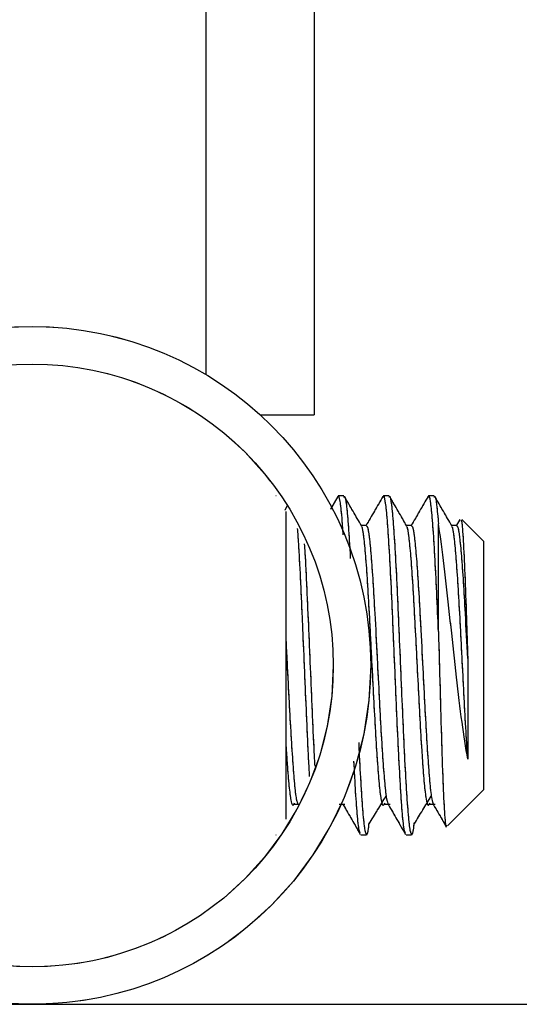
# Model space of a CAD drawing. Header units: inches. Extents: x 0.1 to 16.9, y 0.1 to 10.9.
# Tile 82 of 235: x 6.6923 to 6.7661, y 2.1384 to 2.2836. Entities that reach past the tile are written whole.
import ezdxf

# ---------------------------------------------------------------- set-up
doc = ezdxf.new("R2010")
doc.units = ezdxf.units.IN
doc.header["$MEASUREMENT"] = 0
doc.linetypes.add('PHANTOM', pattern=[0.5, 0.25, -0.05, 0.05, -0.05, 0.05, -0.05])

msp = doc.modelspace()

# ---------------------------------------------------------------- linework, layer by layer
at = {"color": 7, "linetype": 'Continuous', "lineweight": 25}
for p, q in [((6.73583, 2.81807), (6.73583, 2.22534)), ((6.71983, 2.81213), (6.71983, 2.23128)), ((6.72783, 2.22534), (6.73583, 2.22534)), ((6.73019, 2.21337), (6.73017, 2.21337)), ((6.73931, 2.21331), (6.73821, 2.21142)), ((6.74022, 2.21337), (6.73938, 2.21337)), ((6.74688, 2.21337), (6.74605, 2.21337)), ((6.75355, 2.21337), (6.75271, 2.21337)), ((6.73184, 2.21192), (6.73148, 2.2113)), ((6.73167, 2.16568), (6.73167, 2.21107)), ((6.75733, 2.2099), (6.75679, 2.20897)), ((6.76083, 2.20671), (6.75763, 2.20991)), ((6.75417, 2.1934), (6.75417, 2.20927)), ((6.75688, 2.20904), (6.75609, 2.20904)), ((6.76083, 2.20671), (6.76083, 2.2037)), ((6.76083, 2.2037), (6.76083, 2.17004)), ((6.75548, 2.16469), (6.76083, 2.17004)), ((6.75286, 2.1679), (6.75369, 2.1679)), ((6.73017, 2.16337), (6.73021, 2.16337)), ((6.74271, 2.16337), (6.74355, 2.16337)), ((6.74938, 2.16337), (6.75021, 2.16337))]:
    msp.add_line(p, q, dxfattribs=at)
at = {"color": 7, "linetype": 'PHANTOM', "lineweight": 18}
for p, q in [((6.73583, 2.81807), (6.73583, 2.22534)), ((6.73583, 2.81807), (6.73583, 2.22534)), ((6.73583, 2.81807), (6.73583, 2.22534)), ((6.71983, 2.81213), (6.71983, 2.23128)), ((6.71983, 2.81213), (6.71983, 2.23128)), ((6.71983, 2.81213), (6.71983, 2.23128)), ((6.72783, 2.22534), (6.73583, 2.22534)), ((6.72783, 2.22534), (6.73583, 2.22534)), ((6.72783, 2.22534), (6.73583, 2.22534)), ((6.73019, 2.21337), (6.73017, 2.21337)), ((6.73019, 2.21337), (6.73017, 2.21337)), ((6.73019, 2.21337), (6.73017, 2.21337)), ((6.73931, 2.21331), (6.73821, 2.21142)), ((6.73931, 2.21331), (6.73821, 2.21142)), ((6.73931, 2.21331), (6.73821, 2.21142)), ((6.74022, 2.21337), (6.73938, 2.21337)), ((6.74022, 2.21337), (6.73938, 2.21337)), ((6.74022, 2.21337), (6.73938, 2.21337)), ((6.74688, 2.21337), (6.74605, 2.21337)), ((6.74688, 2.21337), (6.74605, 2.21337)), ((6.74688, 2.21337), (6.74605, 2.21337)), ((6.75355, 2.21337), (6.75271, 2.21337)), ((6.75355, 2.21337), (6.75271, 2.21337)), ((6.75355, 2.21337), (6.75271, 2.21337)), ((6.73184, 2.21192), (6.73148, 2.2113)), ((6.73184, 2.21192), (6.73148, 2.2113)), ((6.73184, 2.21192), (6.73148, 2.2113)), ((6.73167, 2.16568), (6.73167, 2.21107)), ((6.73167, 2.16568), (6.73167, 2.21107)), ((6.73167, 2.16568), (6.73167, 2.21107)), ((6.75733, 2.2099), (6.75679, 2.20897)), ((6.75733, 2.2099), (6.75679, 2.20897)), ((6.75733, 2.2099), (6.75679, 2.20897)), ((6.76083, 2.20671), (6.75763, 2.20991)), ((6.76083, 2.20671), (6.75763, 2.20991)), ((6.76083, 2.20671), (6.75763, 2.20991)), ((6.75417, 2.1934), (6.75417, 2.20927)), ((6.75417, 2.1934), (6.75417, 2.20927)), ((6.75417, 2.1934), (6.75417, 2.20927)), ((6.75688, 2.20904), (6.75609, 2.20904)), ((6.75688, 2.20904), (6.75609, 2.20904)), ((6.75688, 2.20904), (6.75609, 2.20904)), ((6.76083, 2.20671), (6.76083, 2.2037)), ((6.76083, 2.20671), (6.76083, 2.2037)), ((6.76083, 2.20671), (6.76083, 2.2037)), ((6.76083, 2.2037), (6.76083, 2.17004)), ((6.76083, 2.2037), (6.76083, 2.17004)), ((6.76083, 2.2037), (6.76083, 2.17004)), ((6.75548, 2.16469), (6.76083, 2.17004)), ((6.75548, 2.16469), (6.76083, 2.17004)), ((6.75548, 2.16469), (6.76083, 2.17004)), ((6.75286, 2.1679), (6.75369, 2.1679)), ((6.75286, 2.1679), (6.75369, 2.1679)), ((6.75286, 2.1679), (6.75369, 2.1679)), ((6.73017, 2.16337), (6.73021, 2.16337)), ((6.73017, 2.16337), (6.73021, 2.16337)), ((6.73017, 2.16337), (6.73021, 2.16337)), ((6.74271, 2.16337), (6.74355, 2.16337)), ((6.74271, 2.16337), (6.74355, 2.16337)), ((6.74271, 2.16337), (6.74355, 2.16337)), ((6.74938, 2.16337), (6.75021, 2.16337)), ((6.74938, 2.16337), (6.75021, 2.16337)), ((6.74938, 2.16337), (6.75021, 2.16337))]:
    msp.add_line(p, q, dxfattribs=at)
at = {"color": 7, "linetype": 'Continuous'}
msp.add_line((5.697, 2.13837), (12.097, 2.13837), dxfattribs=at)
at = {"color": 7, "linetype": 'Continuous', "lineweight": 25}
for radius in [0.05, 0.04447]:
    msp.add_circle((6.69417, 2.18837), radius, dxfattribs=at)
at = {"color": 7, "linetype": 'PHANTOM', "lineweight": 18}
for radius in [0.05, 0.05, 0.05, 0.04447, 0.04447, 0.04447]:
    msp.add_circle((6.69417, 2.18837), radius, dxfattribs=at)
at = {"color": 7, "linetype": 'Continuous', "lineweight": 25}
for points, knots in [([(6.74011, 2.20762), (6.74005, 2.20851), (6.7399, 2.21078), (6.73965, 2.21272), (6.73944, 2.21366), (6.73933, 2.21324), (6.73931, 2.21315)], [0, 0, 0, 0, 0.224123, 0.567264, 0.909912, 1, 1, 1, 1]), ([(6.74022, 2.21321), (6.74024, 2.21326), (6.74035, 2.21349), (6.74057, 2.21225), (6.74084, 2.20942), (6.74103, 2.20652), (6.74114, 2.20444), (6.74115, 2.20414)], [0, 0, 0, 0, 0.076903, 0.370027, 0.660883, 0.951944, 1, 1, 1, 1]), ([(6.74282, 2.20894), (6.7424, 2.20967), (6.74156, 2.21112), (6.74072, 2.21256), (6.7403, 2.21329)], [0, 0, 0, 0, 0.499976, 1, 1, 1, 1]), ([(6.74598, 2.21331), (6.74556, 2.21259), (6.74472, 2.21114), (6.74388, 2.20969), (6.74346, 2.20897)], [0, 0, 0, 0, 0.5002183, 1, 1, 1, 1]), ([(6.7493, 2.16366), (6.74925, 2.16371), (6.74912, 2.16386), (6.74888, 2.16589), (6.74861, 2.16949), (6.74834, 2.17442), (6.74806, 2.18025), (6.74779, 2.18663), (6.7476, 2.19107), (6.74747, 2.19397), (6.74735, 2.1968), (6.74715, 2.20141), (6.74686, 2.20649), (6.7466, 2.21041), (6.74632, 2.21275), (6.74611, 2.21366), (6.746, 2.21324), (6.74597, 2.21315)], [0, 0, 0, 0, 0.042189, 0.125036, 0.206863, 0.289352, 0.371882, 0.453676, 0.536528, 0.540678, 0.566958, 0.648689, 0.731544, 0.81331, 0.895877, 0.978325, 1, 1, 1, 1]), ([(6.74688, 2.21321), (6.74691, 2.21326), (6.74702, 2.21349), (6.74723, 2.21224), (6.7475, 2.20947), (6.74777, 2.20519), (6.74806, 2.19983), (6.74832, 2.1937), (6.7486, 2.18723), (6.74887, 2.18083), (6.74914, 2.17492), (6.74942, 2.16991), (6.74969, 2.16614), (6.74996, 2.16377), (6.75013, 2.16354), (6.75021, 2.16343)], [0, 0, 0, 0, 0.021654, 0.104192, 0.186092, 0.268049, 0.350563, 0.432013, 0.514622, 0.596312, 0.67849, 0.76088, 0.842399, 0.925035, 1, 1, 1, 1]), ([(6.74948, 2.20894), (6.74907, 2.20967), (6.74823, 2.21112), (6.74739, 2.21256), (6.74697, 2.21329)], [0, 0, 0, 0, 0.49993, 1, 1, 1, 1]), ([(6.75264, 2.21331), (6.75222, 2.21259), (6.75138, 2.21114), (6.75055, 2.20969), (6.75013, 2.20897)], [0, 0, 0, 0, 0.5001718, 1, 1, 1, 1]), ([(6.75417, 2.1934), (6.75414, 2.19407), (6.75402, 2.19681), (6.75381, 2.20141), (6.75353, 2.20649), (6.75326, 2.21041), (6.75299, 2.21275), (6.75278, 2.21366), (6.75266, 2.21324), (6.75264, 2.21315)], [0, 0, 0, 0, 0.057215, 0.235155, 0.41554, 0.593555, 0.773313, 0.952814, 1, 1, 1, 1]), ([(6.75355, 2.21321), (6.75357, 2.21326), (6.75369, 2.21348), (6.7539, 2.21231), (6.75408, 2.21028), (6.75417, 2.20927)], [0, 0, 0, 0, 0.11712, 0.563539, 1, 1, 1, 1]), ([(6.75615, 2.20894), (6.75573, 2.20967), (6.75489, 2.21112), (6.75405, 2.21256), (6.75363, 2.21329)], [0, 0, 0, 0, 0.4998846, 1, 1, 1, 1]), ([(6.75747, 2.20976), (6.75752, 2.20976), (6.75763, 2.20976), (6.75783, 2.20702), (6.75806, 2.2021), (6.75829, 2.19586), (6.75843, 2.19141), (6.7585, 2.18941)], [0, 0, 0, 0, 0.129031, 0.355719, 0.584416, 0.813152, 1, 1, 1, 1]), ([(6.73515, 2.172), (6.7351, 2.17283), (6.73496, 2.17524), (6.73473, 2.18029), (6.73446, 2.18662), (6.73427, 2.19107), (6.73414, 2.19397), (6.73402, 2.19681), (6.73381, 2.20137), (6.73357, 2.20592), (6.73343, 2.20786), (6.73337, 2.20858)], [0, 0, 0, 0, 0.081369, 0.23589, 0.389029, 0.544152, 0.551922, 0.601126, 0.754149, 0.909277, 1, 1, 1, 1]), ([(6.74355, 2.20904), (6.74341, 2.20904), (6.74315, 2.20904), (6.74288, 2.20904), (6.74276, 2.20904)], [0, 0, 0, 0, 0.529839, 1, 1, 1, 1]), ([(6.7462, 2.16804), (6.74613, 2.16787), (6.74597, 2.16749), (6.74573, 2.16848), (6.74544, 2.17072), (6.74526, 2.17309), (6.74514, 2.17487), (6.74501, 2.17675), (6.7448, 2.18034), (6.74453, 2.18553), (6.74425, 2.19089), (6.74398, 2.19611), (6.74371, 2.2008), (6.74343, 2.20469), (6.74317, 2.2074), (6.74295, 2.2088), (6.74284, 2.20882), (6.74282, 2.20882)], [0, 0, 0, 0, 0.059204, 0.140092, 0.221548, 0.301944, 0.306815, 0.332067, 0.41357, 0.493956, 0.575465, 0.656213, 0.737209, 0.818614, 0.899033, 0.980594, 1, 1, 1, 1]), ([(6.74679, 2.16787), (6.74671, 2.16806), (6.74654, 2.16849), (6.74628, 2.17075), (6.74601, 2.17416), (6.74573, 2.17854), (6.74546, 2.18373), (6.74515, 2.18974), (6.74484, 2.19568), (6.74454, 2.2008), (6.74426, 2.20468), (6.744, 2.20744), (6.74375, 2.20893), (6.7436, 2.2089), (6.74355, 2.20888)], [0, 0, 0, 0, 0.071624, 0.156512, 0.240295, 0.325272, 0.409314, 0.50183, 0.609172, 0.69358, 0.778414, 0.862221, 0.947218, 1, 1, 1, 1]), ([(6.75021, 2.20904), (6.75007, 2.20904), (6.74981, 2.20904), (6.74955, 2.20904), (6.74943, 2.20904)], [0, 0, 0, 0, 0.529699, 1, 1, 1, 1]), ([(6.75286, 2.16804), (6.7528, 2.16787), (6.75264, 2.16749), (6.75239, 2.16848), (6.75211, 2.17072), (6.75193, 2.17309), (6.75181, 2.17487), (6.75168, 2.17675), (6.75146, 2.18034), (6.7512, 2.18553), (6.75092, 2.19089), (6.75065, 2.19611), (6.75038, 2.2008), (6.7501, 2.20469), (6.74983, 2.2074), (6.74962, 2.2088), (6.74951, 2.20882), (6.74949, 2.20882)], [0, 0, 0, 0, 0.059204, 0.140093, 0.221549, 0.301945, 0.306816, 0.332068, 0.413571, 0.493957, 0.575466, 0.656215, 0.737211, 0.818616, 0.899036, 0.980597, 1, 1, 1, 1]), ([(6.75346, 2.16787), (6.75338, 2.16806), (6.75321, 2.16849), (6.75294, 2.17075), (6.75268, 2.17416), (6.7524, 2.17854), (6.75212, 2.18373), (6.75181, 2.18974), (6.75151, 2.19568), (6.75121, 2.2008), (6.75093, 2.20468), (6.75067, 2.20744), (6.75042, 2.20893), (6.75027, 2.2089), (6.75021, 2.20888)], [0, 0, 0, 0, 0.071628, 0.156517, 0.240301, 0.32528, 0.409322, 0.50184, 0.609184, 0.693593, 0.778428, 0.862237, 0.947235, 1, 1, 1, 1]), ([(6.7585, 2.17454), (6.75821, 2.17627), (6.75763, 2.17974), (6.75684, 2.18671), (6.756, 2.19416), (6.75522, 2.20156), (6.75458, 2.20652), (6.75424, 2.20876), (6.75417, 2.20927)], [0, 0, 0, 0, 0.1795811, 0.359031, 0.5461208, 0.7388146, 0.9399466, 1, 1, 1, 1]), ([(6.7585, 2.17454), (6.75847, 2.17496), (6.75835, 2.17674), (6.75813, 2.18034), (6.75787, 2.18553), (6.75758, 2.1909), (6.75732, 2.19611), (6.75704, 2.2008), (6.75676, 2.20469), (6.7565, 2.2074), (6.75629, 2.2088), (6.75617, 2.20882), (6.75615, 2.20882)], [0, 0, 0, 0, 0.036429, 0.154008, 0.269975, 0.387561, 0.504052, 0.620899, 0.738335, 0.85435, 0.972012, 1, 1, 1, 1]), ([(6.7585, 2.18941), (6.75838, 2.19166), (6.75817, 2.19568), (6.75788, 2.2008), (6.7576, 2.20468), (6.75733, 2.20744), (6.75708, 2.20893), (6.75694, 2.2089), (6.75688, 2.20888)], [0, 0, 0, 0, 0.215487, 0.384936, 0.555239, 0.723481, 0.894111, 1, 1, 1, 1]), ([(6.73436, 2.2063), (6.73439, 2.20589), (6.73451, 2.2041), (6.73472, 2.19978), (6.73499, 2.19372), (6.73527, 2.18722), (6.73554, 2.18087), (6.73575, 2.17616), (6.73587, 2.17404), (6.7359, 2.17353)], [0, 0, 0, 0, 0.05427, 0.233265, 0.409949, 0.589148, 0.766355, 0.944619, 1, 1, 1, 1]), ([(6.73346, 2.16787), (6.73338, 2.16806), (6.73321, 2.16849), (6.73294, 2.17075), (6.73268, 2.17416), (6.7324, 2.17854), (6.73212, 2.18372), (6.73187, 2.18857), (6.73172, 2.19149), (6.73167, 2.19252)], [0, 0, 0, 0, 0.12968, 0.283386, 0.435092, 0.588961, 0.741136, 0.908656, 1, 1, 1, 1]), ([(6.75417, 2.1934), (6.75424, 2.1906), (6.7544, 2.18499), (6.75462, 2.17694), (6.75485, 2.17029), (6.75508, 2.16605), (6.75525, 2.16422), (6.75534, 2.16471), (6.75536, 2.1648)], [0, 0, 0, 0, 0.19398, 0.387997, 0.580016, 0.770763, 0.958962, 1, 1, 1, 1]), ([(6.7585, 2.18941), (6.7585, 2.18886), (6.7585, 2.18605), (6.7585, 2.18099), (6.7585, 2.17671), (6.7585, 2.17478), (6.7585, 2.17454)], [0, 0, 0, 0, 0.103401, 0.522304, 0.941206, 1, 1, 1, 1]), ([(6.73286, 2.16804), (6.7328, 2.16787), (6.73264, 2.16749), (6.73239, 2.16848), (6.73211, 2.17072), (6.73193, 2.17308), (6.73181, 2.17487), (6.73175, 2.17573), (6.73169, 2.17667), (6.73167, 2.17711)], [0, 0, 0, 0, 0.166884, 0.394895, 0.624505, 0.851127, 0.864856, 0.936037, 1, 1, 1, 1]), ([(6.74239, 2.17699), (6.74242, 2.17634), (6.74254, 2.17371), (6.74276, 2.16994), (6.74302, 2.16613), (6.7433, 2.16378), (6.74347, 2.16354), (6.74355, 2.16343)], [0, 0, 0, 0, 0.0770465, 0.3135613, 0.5475777, 0.7847992, 1, 1, 1, 1]), ([(6.74263, 2.16366), (6.74259, 2.16371), (6.74245, 2.16385), (6.74221, 2.1659), (6.74195, 2.16936), (6.74177, 2.17265), (6.74169, 2.17424)], [0, 0, 0, 0, 0.148643, 0.440551, 0.728867, 1, 1, 1, 1]), ([(6.74393, 2.16499), (6.74435, 2.16568), (6.74519, 2.16704), (6.74602, 2.16841), (6.74644, 2.16909)], [0, 0, 0, 0, 0.4999941, 1, 1, 1, 1]), ([(6.7506, 2.16499), (6.75102, 2.16568), (6.75185, 2.16705), (6.75269, 2.16841), (6.75311, 2.16909)], [0, 0, 0, 0, 0.5000198, 1, 1, 1, 1]), ([(6.73286, 2.1679), (6.733, 2.1679), (6.73328, 2.1679), (6.73356, 2.1679), (6.73369, 2.1679)], [0, 0, 0, 0, 0.499586, 1, 1, 1, 1]), ([(6.73953, 2.1679), (6.73967, 2.1679), (6.73994, 2.1679), (6.74022, 2.1679), (6.74036, 2.1679)], [0, 0, 0, 0, 0.499724, 1, 1, 1, 1]), ([(6.74012, 2.16779), (6.74054, 2.16706), (6.74138, 2.16562), (6.74221, 2.16417), (6.74263, 2.16345)], [0, 0, 0, 0, 0.499867, 1, 1, 1, 1]), ([(6.74619, 2.1679), (6.74633, 2.1679), (6.74661, 2.1679), (6.74689, 2.1679), (6.74703, 2.1679)], [0, 0, 0, 0, 0.499862, 1, 1, 1, 1]), ([(6.74679, 2.16779), (6.74721, 2.16706), (6.74804, 2.16562), (6.74888, 2.16417), (6.7493, 2.16345)], [0, 0, 0, 0, 0.499903, 1, 1, 1, 1]), ([(6.75345, 2.16779), (6.75387, 2.16706), (6.75449, 2.16601), (6.7551, 2.16495), (6.75529, 2.16462)], [0, 0, 0, 0, 0.683364, 1, 1, 1, 1]), ([(6.74357, 2.16338), (6.74366, 2.1635), (6.74378, 2.16366), (6.74391, 2.16487), (6.74393, 2.16517)], [0, 0, 0, 0, 0.757001, 1, 1, 1, 1]), ([(6.75024, 2.16338), (6.75033, 2.1635), (6.75045, 2.16366), (6.75057, 2.16487), (6.7506, 2.16517)], [0, 0, 0, 0, 0.756987, 1, 1, 1, 1])]:
    msp.add_open_spline(points, degree=3, knots=knots, dxfattribs=at)
at = {"color": 7, "linetype": 'PHANTOM', "lineweight": 18}
for points, knots in [([(6.74011, 2.20762), (6.74005, 2.20851), (6.7399, 2.21078), (6.73965, 2.21272), (6.73944, 2.21366), (6.73933, 2.21324), (6.73931, 2.21315)], [0, 0, 0, 0, 0.224123, 0.567264, 0.909912, 1, 1, 1, 1]), ([(6.74011, 2.20762), (6.74005, 2.20851), (6.7399, 2.21078), (6.73965, 2.21272), (6.73944, 2.21366), (6.73933, 2.21324), (6.73931, 2.21315)], [0, 0, 0, 0, 0.224123, 0.567264, 0.909912, 1, 1, 1, 1]), ([(6.74011, 2.20762), (6.74005, 2.20851), (6.7399, 2.21078), (6.73965, 2.21272), (6.73944, 2.21366), (6.73933, 2.21324), (6.73931, 2.21315)], [0, 0, 0, 0, 0.224123, 0.5672641, 0.9099119, 1, 1, 1, 1]), ([(6.74022, 2.21321), (6.74024, 2.21326), (6.74035, 2.21349), (6.74057, 2.21225), (6.74084, 2.20942), (6.74103, 2.20652), (6.74114, 2.20444), (6.74115, 2.20414)], [0, 0, 0, 0, 0.076903, 0.370027, 0.660883, 0.951944, 1, 1, 1, 1]), ([(6.74022, 2.21321), (6.74024, 2.21326), (6.74035, 2.21349), (6.74057, 2.21225), (6.74084, 2.20942), (6.74103, 2.20652), (6.74114, 2.20444), (6.74115, 2.20414)], [0, 0, 0, 0, 0.076903, 0.370027, 0.660883, 0.951944, 1, 1, 1, 1]), ([(6.74022, 2.21321), (6.74024, 2.21326), (6.74035, 2.21349), (6.74057, 2.21225), (6.74084, 2.20942), (6.74103, 2.20652), (6.74114, 2.20444), (6.74115, 2.20414)], [0, 0, 0, 0, 0.076903, 0.370027, 0.660883, 0.951944, 1, 1, 1, 1]), ([(6.74282, 2.20894), (6.7424, 2.20967), (6.74156, 2.21112), (6.74072, 2.21256), (6.7403, 2.21329)], [0, 0, 0, 0, 0.499976, 1, 1, 1, 1]), ([(6.74282, 2.20894), (6.7424, 2.20967), (6.74156, 2.21112), (6.74072, 2.21256), (6.7403, 2.21329)], [0, 0, 0, 0, 0.4999757, 1, 1, 1, 1]), ([(6.74282, 2.20894), (6.7424, 2.20967), (6.74156, 2.21112), (6.74072, 2.21256), (6.7403, 2.21329)], [0, 0, 0, 0, 0.499976, 1, 1, 1, 1]), ([(6.74598, 2.21331), (6.74556, 2.21259), (6.74472, 2.21114), (6.74388, 2.20969), (6.74346, 2.20897)], [0, 0, 0, 0, 0.500218, 1, 1, 1, 1]), ([(6.74598, 2.21331), (6.74556, 2.21259), (6.74472, 2.21114), (6.74388, 2.20969), (6.74346, 2.20897)], [0, 0, 0, 0, 0.500218, 1, 1, 1, 1]), ([(6.74598, 2.21331), (6.74556, 2.21259), (6.74472, 2.21114), (6.74388, 2.20969), (6.74346, 2.20897)], [0, 0, 0, 0, 0.500218, 1, 1, 1, 1]), ([(6.7493, 2.16366), (6.74925, 2.16371), (6.74912, 2.16386), (6.74888, 2.16589), (6.74861, 2.16949), (6.74834, 2.17442), (6.74806, 2.18025), (6.74779, 2.18663), (6.7476, 2.19107), (6.74747, 2.19397), (6.74735, 2.1968), (6.74715, 2.20141), (6.74686, 2.20649), (6.7466, 2.21041), (6.74632, 2.21275), (6.74611, 2.21366), (6.746, 2.21324), (6.74597, 2.21315)], [0, 0, 0, 0, 0.0421888, 0.1250357, 0.206863, 0.2893516, 0.3718823, 0.4536756, 0.5365278, 0.540678, 0.5669581, 0.6486892, 0.7315441, 0.8133097, 0.8958765, 0.9783247, 1, 1, 1, 1]), ([(6.7493, 2.16366), (6.74925, 2.16371), (6.74912, 2.16386), (6.74888, 2.16589), (6.74861, 2.16949), (6.74834, 2.17442), (6.74806, 2.18025), (6.74779, 2.18663), (6.7476, 2.19107), (6.74747, 2.19397), (6.74735, 2.1968), (6.74715, 2.20141), (6.74686, 2.20649), (6.7466, 2.21041), (6.74632, 2.21275), (6.74611, 2.21366), (6.746, 2.21324), (6.74597, 2.21315)], [0, 0, 0, 0, 0.0421888, 0.1250357, 0.206863, 0.2893516, 0.3718823, 0.4536756, 0.5365278, 0.540678, 0.5669581, 0.6486892, 0.7315441, 0.8133097, 0.8958765, 0.9783247, 1, 1, 1, 1]), ([(6.7493, 2.16366), (6.74925, 2.16371), (6.74912, 2.16386), (6.74888, 2.16589), (6.74861, 2.16949), (6.74834, 2.17442), (6.74806, 2.18025), (6.74779, 2.18663), (6.7476, 2.19107), (6.74747, 2.19397), (6.74735, 2.1968), (6.74715, 2.20141), (6.74686, 2.20649), (6.7466, 2.21041), (6.74632, 2.21275), (6.74611, 2.21366), (6.746, 2.21324), (6.74597, 2.21315)], [0, 0, 0, 0, 0.042189, 0.125036, 0.206863, 0.289352, 0.371882, 0.453676, 0.536528, 0.540678, 0.566958, 0.648689, 0.731544, 0.81331, 0.895877, 0.978325, 1, 1, 1, 1]), ([(6.74688, 2.21321), (6.74691, 2.21326), (6.74702, 2.21349), (6.74723, 2.21224), (6.7475, 2.20947), (6.74777, 2.20519), (6.74806, 2.19983), (6.74832, 2.1937), (6.7486, 2.18723), (6.74887, 2.18083), (6.74914, 2.17492), (6.74942, 2.16991), (6.74969, 2.16614), (6.74996, 2.16377), (6.75013, 2.16354), (6.75021, 2.16343)], [0, 0, 0, 0, 0.0216543, 0.1041923, 0.1860915, 0.2680485, 0.3505633, 0.4320126, 0.5146216, 0.5963122, 0.6784898, 0.7608795, 0.842399, 0.925035, 1, 1, 1, 1]), ([(6.74688, 2.21321), (6.74691, 2.21326), (6.74702, 2.21349), (6.74723, 2.21224), (6.7475, 2.20947), (6.74777, 2.20519), (6.74806, 2.19983), (6.74832, 2.1937), (6.7486, 2.18723), (6.74887, 2.18083), (6.74914, 2.17492), (6.74942, 2.16991), (6.74969, 2.16614), (6.74996, 2.16377), (6.75013, 2.16354), (6.75021, 2.16343)], [0, 0, 0, 0, 0.021654, 0.104192, 0.186092, 0.268049, 0.350563, 0.432013, 0.514622, 0.596312, 0.67849, 0.76088, 0.842399, 0.925035, 1, 1, 1, 1]), ([(6.74688, 2.21321), (6.74691, 2.21326), (6.74702, 2.21349), (6.74723, 2.21224), (6.7475, 2.20947), (6.74777, 2.20519), (6.74806, 2.19983), (6.74832, 2.1937), (6.7486, 2.18723), (6.74887, 2.18083), (6.74914, 2.17492), (6.74942, 2.16991), (6.74969, 2.16614), (6.74996, 2.16377), (6.75013, 2.16354), (6.75021, 2.16343)], [0, 0, 0, 0, 0.0216543, 0.1041923, 0.1860915, 0.2680485, 0.3505633, 0.4320126, 0.5146216, 0.5963122, 0.6784898, 0.7608795, 0.842399, 0.925035, 1, 1, 1, 1]), ([(6.74948, 2.20894), (6.74907, 2.20967), (6.74823, 2.21112), (6.74739, 2.21256), (6.74697, 2.21329)], [0, 0, 0, 0, 0.49993, 1, 1, 1, 1]), ([(6.74948, 2.20894), (6.74907, 2.20967), (6.74823, 2.21112), (6.74739, 2.21256), (6.74697, 2.21329)], [0, 0, 0, 0, 0.49993, 1, 1, 1, 1]), ([(6.74948, 2.20894), (6.74907, 2.20967), (6.74823, 2.21112), (6.74739, 2.21256), (6.74697, 2.21329)], [0, 0, 0, 0, 0.4999302, 1, 1, 1, 1]), ([(6.75264, 2.21331), (6.75222, 2.21259), (6.75138, 2.21114), (6.75055, 2.20969), (6.75013, 2.20897)], [0, 0, 0, 0, 0.500172, 1, 1, 1, 1]), ([(6.75264, 2.21331), (6.75222, 2.21259), (6.75138, 2.21114), (6.75055, 2.20969), (6.75013, 2.20897)], [0, 0, 0, 0, 0.500172, 1, 1, 1, 1]), ([(6.75264, 2.21331), (6.75222, 2.21259), (6.75138, 2.21114), (6.75055, 2.20969), (6.75013, 2.20897)], [0, 0, 0, 0, 0.500172, 1, 1, 1, 1]), ([(6.75417, 2.1934), (6.75414, 2.19407), (6.75402, 2.19681), (6.75381, 2.20141), (6.75353, 2.20649), (6.75326, 2.21041), (6.75299, 2.21275), (6.75278, 2.21366), (6.75266, 2.21324), (6.75264, 2.21315)], [0, 0, 0, 0, 0.057215, 0.235155, 0.41554, 0.593555, 0.773313, 0.952814, 1, 1, 1, 1]), ([(6.75417, 2.1934), (6.75414, 2.19407), (6.75402, 2.19681), (6.75381, 2.20141), (6.75353, 2.20649), (6.75326, 2.21041), (6.75299, 2.21275), (6.75278, 2.21366), (6.75266, 2.21324), (6.75264, 2.21315)], [0, 0, 0, 0, 0.057215, 0.235155, 0.41554, 0.593555, 0.773313, 0.952814, 1, 1, 1, 1]), ([(6.75417, 2.1934), (6.75414, 2.19407), (6.75402, 2.19681), (6.75381, 2.20141), (6.75353, 2.20649), (6.75326, 2.21041), (6.75299, 2.21275), (6.75278, 2.21366), (6.75266, 2.21324), (6.75264, 2.21315)], [0, 0, 0, 0, 0.057215, 0.235155, 0.41554, 0.593555, 0.773313, 0.952814, 1, 1, 1, 1]), ([(6.75355, 2.21321), (6.75357, 2.21326), (6.75369, 2.21348), (6.7539, 2.21231), (6.75408, 2.21028), (6.75417, 2.20927)], [0, 0, 0, 0, 0.11712, 0.563539, 1, 1, 1, 1]), ([(6.75355, 2.21321), (6.75357, 2.21326), (6.75369, 2.21348), (6.7539, 2.21231), (6.75408, 2.21028), (6.75417, 2.20927)], [0, 0, 0, 0, 0.11712, 0.563539, 1, 1, 1, 1]), ([(6.75355, 2.21321), (6.75357, 2.21326), (6.75369, 2.21348), (6.7539, 2.21231), (6.75408, 2.21028), (6.75417, 2.20927)], [0, 0, 0, 0, 0.11712, 0.563539, 1, 1, 1, 1]), ([(6.75615, 2.20894), (6.75573, 2.20967), (6.75489, 2.21112), (6.75405, 2.21256), (6.75363, 2.21329)], [0, 0, 0, 0, 0.499885, 1, 1, 1, 1]), ([(6.75615, 2.20894), (6.75573, 2.20967), (6.75489, 2.21112), (6.75405, 2.21256), (6.75363, 2.21329)], [0, 0, 0, 0, 0.499885, 1, 1, 1, 1]), ([(6.75615, 2.20894), (6.75573, 2.20967), (6.75489, 2.21112), (6.75405, 2.21256), (6.75363, 2.21329)], [0, 0, 0, 0, 0.499885, 1, 1, 1, 1]), ([(6.75747, 2.20976), (6.75752, 2.20976), (6.75763, 2.20976), (6.75783, 2.20702), (6.75806, 2.2021), (6.75829, 2.19586), (6.75843, 2.19141), (6.7585, 2.18941)], [0, 0, 0, 0, 0.1290313, 0.3557189, 0.5844165, 0.8131519, 1, 1, 1, 1]), ([(6.75747, 2.20976), (6.75752, 2.20976), (6.75763, 2.20976), (6.75783, 2.20702), (6.75806, 2.2021), (6.75829, 2.19586), (6.75843, 2.19141), (6.7585, 2.18941)], [0, 0, 0, 0, 0.129031, 0.355719, 0.584416, 0.813152, 1, 1, 1, 1]), ([(6.75747, 2.20976), (6.75752, 2.20976), (6.75763, 2.20976), (6.75783, 2.20702), (6.75806, 2.2021), (6.75829, 2.19586), (6.75843, 2.19141), (6.7585, 2.18941)], [0, 0, 0, 0, 0.129031, 0.355719, 0.584416, 0.813152, 1, 1, 1, 1]), ([(6.73515, 2.172), (6.7351, 2.17283), (6.73496, 2.17524), (6.73473, 2.18029), (6.73446, 2.18662), (6.73427, 2.19107), (6.73414, 2.19397), (6.73402, 2.19681), (6.73381, 2.20137), (6.73357, 2.20592), (6.73343, 2.20786), (6.73337, 2.20858)], [0, 0, 0, 0, 0.081369, 0.23589, 0.389029, 0.544152, 0.551922, 0.601126, 0.754149, 0.909277, 1, 1, 1, 1]), ([(6.73515, 2.172), (6.7351, 2.17283), (6.73496, 2.17524), (6.73473, 2.18029), (6.73446, 2.18662), (6.73427, 2.19107), (6.73414, 2.19397), (6.73402, 2.19681), (6.73381, 2.20137), (6.73357, 2.20592), (6.73343, 2.20786), (6.73337, 2.20858)], [0, 0, 0, 0, 0.081369, 0.23589, 0.389029, 0.544152, 0.551922, 0.601126, 0.754149, 0.909277, 1, 1, 1, 1]), ([(6.73515, 2.172), (6.7351, 2.17283), (6.73496, 2.17524), (6.73473, 2.18029), (6.73446, 2.18662), (6.73427, 2.19107), (6.73414, 2.19397), (6.73402, 2.19681), (6.73381, 2.20137), (6.73357, 2.20592), (6.73343, 2.20786), (6.73337, 2.20858)], [0, 0, 0, 0, 0.081369, 0.23589, 0.389029, 0.544152, 0.551922, 0.601126, 0.754149, 0.909277, 1, 1, 1, 1]), ([(6.74355, 2.20904), (6.74341, 2.20904), (6.74315, 2.20904), (6.74288, 2.20904), (6.74276, 2.20904)], [0, 0, 0, 0, 0.529839, 1, 1, 1, 1]), ([(6.74355, 2.20904), (6.74341, 2.20904), (6.74315, 2.20904), (6.74288, 2.20904), (6.74276, 2.20904)], [0, 0, 0, 0, 0.529839, 1, 1, 1, 1]), ([(6.74355, 2.20904), (6.74341, 2.20904), (6.74315, 2.20904), (6.74288, 2.20904), (6.74276, 2.20904)], [0, 0, 0, 0, 0.529839, 1, 1, 1, 1]), ([(6.7462, 2.16804), (6.74613, 2.16787), (6.74597, 2.16749), (6.74573, 2.16848), (6.74544, 2.17072), (6.74526, 2.17309), (6.74514, 2.17487), (6.74501, 2.17675), (6.7448, 2.18034), (6.74453, 2.18553), (6.74425, 2.19089), (6.74398, 2.19611), (6.74371, 2.2008), (6.74343, 2.20469), (6.74317, 2.2074), (6.74295, 2.2088), (6.74284, 2.20882), (6.74282, 2.20882)], [0, 0, 0, 0, 0.059204, 0.140092, 0.221548, 0.301944, 0.306815, 0.332067, 0.41357, 0.493956, 0.575465, 0.656213, 0.737209, 0.818614, 0.899033, 0.980594, 1, 1, 1, 1]), ([(6.7462, 2.16804), (6.74613, 2.16787), (6.74597, 2.16749), (6.74573, 2.16848), (6.74544, 2.17072), (6.74526, 2.17309), (6.74514, 2.17487), (6.74501, 2.17675), (6.7448, 2.18034), (6.74453, 2.18553), (6.74425, 2.19089), (6.74398, 2.19611), (6.74371, 2.2008), (6.74343, 2.20469), (6.74317, 2.2074), (6.74295, 2.2088), (6.74284, 2.20882), (6.74282, 2.20882)], [0, 0, 0, 0, 0.059204, 0.140092, 0.221548, 0.301944, 0.306815, 0.332067, 0.41357, 0.493956, 0.575465, 0.656213, 0.737209, 0.818614, 0.899033, 0.980594, 1, 1, 1, 1]), ([(6.7462, 2.16804), (6.74613, 2.16787), (6.74597, 2.16749), (6.74573, 2.16848), (6.74544, 2.17072), (6.74526, 2.17309), (6.74514, 2.17487), (6.74501, 2.17675), (6.7448, 2.18034), (6.74453, 2.18553), (6.74425, 2.19089), (6.74398, 2.19611), (6.74371, 2.2008), (6.74343, 2.20469), (6.74317, 2.2074), (6.74295, 2.2088), (6.74284, 2.20882), (6.74282, 2.20882)], [0, 0, 0, 0, 0.059204, 0.140092, 0.221548, 0.301944, 0.306815, 0.332067, 0.41357, 0.493956, 0.575465, 0.656213, 0.737209, 0.818614, 0.899033, 0.980594, 1, 1, 1, 1]), ([(6.74679, 2.16787), (6.74671, 2.16806), (6.74654, 2.16849), (6.74628, 2.17075), (6.74601, 2.17416), (6.74573, 2.17854), (6.74546, 2.18373), (6.74515, 2.18974), (6.74484, 2.19568), (6.74454, 2.2008), (6.74426, 2.20468), (6.744, 2.20744), (6.74375, 2.20893), (6.7436, 2.2089), (6.74355, 2.20888)], [0, 0, 0, 0, 0.071624, 0.156512, 0.240295, 0.325272, 0.409314, 0.50183, 0.609172, 0.69358, 0.778414, 0.862221, 0.947218, 1, 1, 1, 1]), ([(6.74679, 2.16787), (6.74671, 2.16806), (6.74654, 2.16849), (6.74628, 2.17075), (6.74601, 2.17416), (6.74573, 2.17854), (6.74546, 2.18373), (6.74515, 2.18974), (6.74484, 2.19568), (6.74454, 2.2008), (6.74426, 2.20468), (6.744, 2.20744), (6.74375, 2.20893), (6.7436, 2.2089), (6.74355, 2.20888)], [0, 0, 0, 0, 0.0716243, 0.1565116, 0.2402946, 0.3252719, 0.4093136, 0.5018301, 0.609172, 0.6935801, 0.7784142, 0.8622213, 0.9472181, 1, 1, 1, 1]), ([(6.74679, 2.16787), (6.74671, 2.16806), (6.74654, 2.16849), (6.74628, 2.17075), (6.74601, 2.17416), (6.74573, 2.17854), (6.74546, 2.18373), (6.74515, 2.18974), (6.74484, 2.19568), (6.74454, 2.2008), (6.74426, 2.20468), (6.744, 2.20744), (6.74375, 2.20893), (6.7436, 2.2089), (6.74355, 2.20888)], [0, 0, 0, 0, 0.071624, 0.156512, 0.240295, 0.325272, 0.409314, 0.50183, 0.609172, 0.69358, 0.778414, 0.862221, 0.947218, 1, 1, 1, 1]), ([(6.75021, 2.20904), (6.75007, 2.20904), (6.74981, 2.20904), (6.74955, 2.20904), (6.74943, 2.20904)], [0, 0, 0, 0, 0.529699, 1, 1, 1, 1]), ([(6.75021, 2.20904), (6.75007, 2.20904), (6.74981, 2.20904), (6.74955, 2.20904), (6.74943, 2.20904)], [0, 0, 0, 0, 0.529699, 1, 1, 1, 1]), ([(6.75021, 2.20904), (6.75007, 2.20904), (6.74981, 2.20904), (6.74955, 2.20904), (6.74943, 2.20904)], [0, 0, 0, 0, 0.529699, 1, 1, 1, 1]), ([(6.75286, 2.16804), (6.7528, 2.16787), (6.75264, 2.16749), (6.75239, 2.16848), (6.75211, 2.17072), (6.75193, 2.17309), (6.75181, 2.17487), (6.75168, 2.17675), (6.75146, 2.18034), (6.7512, 2.18553), (6.75092, 2.19089), (6.75065, 2.19611), (6.75038, 2.2008), (6.7501, 2.20469), (6.74983, 2.2074), (6.74962, 2.2088), (6.74951, 2.20882), (6.74949, 2.20882)], [0, 0, 0, 0, 0.059204, 0.140093, 0.221549, 0.301945, 0.306816, 0.332068, 0.413571, 0.493957, 0.575466, 0.656215, 0.737211, 0.818616, 0.899036, 0.980597, 1, 1, 1, 1]), ([(6.75286, 2.16804), (6.7528, 2.16787), (6.75264, 2.16749), (6.75239, 2.16848), (6.75211, 2.17072), (6.75193, 2.17309), (6.75181, 2.17487), (6.75168, 2.17675), (6.75146, 2.18034), (6.7512, 2.18553), (6.75092, 2.19089), (6.75065, 2.19611), (6.75038, 2.2008), (6.7501, 2.20469), (6.74983, 2.2074), (6.74962, 2.2088), (6.74951, 2.20882), (6.74949, 2.20882)], [0, 0, 0, 0, 0.0592039, 0.1400929, 0.2215488, 0.3019451, 0.3068157, 0.3320677, 0.4135711, 0.4939572, 0.5754662, 0.6562153, 0.7372114, 0.8186163, 0.8990356, 0.9805966, 1, 1, 1, 1]), ([(6.75286, 2.16804), (6.7528, 2.16787), (6.75264, 2.16749), (6.75239, 2.16848), (6.75211, 2.17072), (6.75193, 2.17309), (6.75181, 2.17487), (6.75168, 2.17675), (6.75146, 2.18034), (6.7512, 2.18553), (6.75092, 2.19089), (6.75065, 2.19611), (6.75038, 2.2008), (6.7501, 2.20469), (6.74983, 2.2074), (6.74962, 2.2088), (6.74951, 2.20882), (6.74949, 2.20882)], [0, 0, 0, 0, 0.0592039, 0.1400929, 0.2215488, 0.3019451, 0.3068157, 0.3320677, 0.4135711, 0.4939572, 0.5754662, 0.6562153, 0.7372114, 0.8186163, 0.8990356, 0.9805966, 1, 1, 1, 1]), ([(6.75346, 2.16787), (6.75338, 2.16806), (6.75321, 2.16849), (6.75294, 2.17075), (6.75268, 2.17416), (6.7524, 2.17854), (6.75212, 2.18373), (6.75181, 2.18974), (6.75151, 2.19568), (6.75121, 2.2008), (6.75093, 2.20468), (6.75067, 2.20744), (6.75042, 2.20893), (6.75027, 2.2089), (6.75021, 2.20888)], [0, 0, 0, 0, 0.071628, 0.156517, 0.240301, 0.32528, 0.409322, 0.50184, 0.609184, 0.693593, 0.778428, 0.862237, 0.947235, 1, 1, 1, 1]), ([(6.75346, 2.16787), (6.75338, 2.16806), (6.75321, 2.16849), (6.75294, 2.17075), (6.75268, 2.17416), (6.7524, 2.17854), (6.75212, 2.18373), (6.75181, 2.18974), (6.75151, 2.19568), (6.75121, 2.2008), (6.75093, 2.20468), (6.75067, 2.20744), (6.75042, 2.20893), (6.75027, 2.2089), (6.75021, 2.20888)], [0, 0, 0, 0, 0.071628, 0.156517, 0.240301, 0.32528, 0.409322, 0.50184, 0.609184, 0.693593, 0.778428, 0.862237, 0.947235, 1, 1, 1, 1]), ([(6.75346, 2.16787), (6.75338, 2.16806), (6.75321, 2.16849), (6.75294, 2.17075), (6.75268, 2.17416), (6.7524, 2.17854), (6.75212, 2.18373), (6.75181, 2.18974), (6.75151, 2.19568), (6.75121, 2.2008), (6.75093, 2.20468), (6.75067, 2.20744), (6.75042, 2.20893), (6.75027, 2.2089), (6.75021, 2.20888)], [0, 0, 0, 0, 0.071628, 0.156517, 0.240301, 0.32528, 0.409322, 0.50184, 0.609184, 0.693593, 0.778428, 0.862237, 0.947235, 1, 1, 1, 1]), ([(6.7585, 2.17454), (6.75821, 2.17627), (6.75763, 2.17974), (6.75684, 2.18671), (6.756, 2.19416), (6.75522, 2.20156), (6.75458, 2.20652), (6.75424, 2.20876), (6.75417, 2.20927)], [0, 0, 0, 0, 0.179581, 0.359031, 0.546121, 0.738815, 0.939947, 1, 1, 1, 1]), ([(6.7585, 2.17454), (6.75821, 2.17627), (6.75763, 2.17974), (6.75684, 2.18671), (6.756, 2.19416), (6.75522, 2.20156), (6.75458, 2.20652), (6.75424, 2.20876), (6.75417, 2.20927)], [0, 0, 0, 0, 0.179581, 0.359031, 0.546121, 0.738815, 0.939947, 1, 1, 1, 1]), ([(6.7585, 2.17454), (6.75821, 2.17627), (6.75763, 2.17974), (6.75684, 2.18671), (6.756, 2.19416), (6.75522, 2.20156), (6.75458, 2.20652), (6.75424, 2.20876), (6.75417, 2.20927)], [0, 0, 0, 0, 0.179581, 0.359031, 0.546121, 0.738815, 0.939947, 1, 1, 1, 1]), ([(6.7585, 2.17454), (6.75847, 2.17496), (6.75835, 2.17674), (6.75813, 2.18034), (6.75787, 2.18553), (6.75758, 2.1909), (6.75732, 2.19611), (6.75704, 2.2008), (6.75676, 2.20469), (6.7565, 2.2074), (6.75629, 2.2088), (6.75617, 2.20882), (6.75615, 2.20882)], [0, 0, 0, 0, 0.036429, 0.154008, 0.269975, 0.387561, 0.504052, 0.620899, 0.738335, 0.85435, 0.972012, 1, 1, 1, 1]), ([(6.7585, 2.17454), (6.75847, 2.17496), (6.75835, 2.17674), (6.75813, 2.18034), (6.75787, 2.18553), (6.75758, 2.1909), (6.75732, 2.19611), (6.75704, 2.2008), (6.75676, 2.20469), (6.7565, 2.2074), (6.75629, 2.2088), (6.75617, 2.20882), (6.75615, 2.20882)], [0, 0, 0, 0, 0.036429, 0.154008, 0.269975, 0.387561, 0.504052, 0.620899, 0.738335, 0.85435, 0.972012, 1, 1, 1, 1]), ([(6.7585, 2.17454), (6.75847, 2.17496), (6.75835, 2.17674), (6.75813, 2.18034), (6.75787, 2.18553), (6.75758, 2.1909), (6.75732, 2.19611), (6.75704, 2.2008), (6.75676, 2.20469), (6.7565, 2.2074), (6.75629, 2.2088), (6.75617, 2.20882), (6.75615, 2.20882)], [0, 0, 0, 0, 0.036429, 0.154008, 0.269975, 0.387561, 0.504052, 0.620899, 0.738335, 0.85435, 0.972012, 1, 1, 1, 1]), ([(6.7585, 2.18941), (6.75838, 2.19166), (6.75817, 2.19568), (6.75788, 2.2008), (6.7576, 2.20468), (6.75733, 2.20744), (6.75708, 2.20893), (6.75694, 2.2089), (6.75688, 2.20888)], [0, 0, 0, 0, 0.215487, 0.384936, 0.555239, 0.723481, 0.894111, 1, 1, 1, 1]), ([(6.7585, 2.18941), (6.75838, 2.19166), (6.75817, 2.19568), (6.75788, 2.2008), (6.7576, 2.20468), (6.75733, 2.20744), (6.75708, 2.20893), (6.75694, 2.2089), (6.75688, 2.20888)], [0, 0, 0, 0, 0.215487, 0.384936, 0.555239, 0.723481, 0.894111, 1, 1, 1, 1]), ([(6.7585, 2.18941), (6.75838, 2.19166), (6.75817, 2.19568), (6.75788, 2.2008), (6.7576, 2.20468), (6.75733, 2.20744), (6.75708, 2.20893), (6.75694, 2.2089), (6.75688, 2.20888)], [0, 0, 0, 0, 0.215487, 0.384936, 0.555239, 0.723481, 0.894111, 1, 1, 1, 1]), ([(6.73436, 2.2063), (6.73439, 2.20589), (6.73451, 2.2041), (6.73472, 2.19978), (6.73499, 2.19372), (6.73527, 2.18722), (6.73554, 2.18087), (6.73575, 2.17616), (6.73587, 2.17404), (6.7359, 2.17353)], [0, 0, 0, 0, 0.05427, 0.233265, 0.409949, 0.589148, 0.766355, 0.944619, 1, 1, 1, 1]), ([(6.73436, 2.2063), (6.73439, 2.20589), (6.73451, 2.2041), (6.73472, 2.19978), (6.73499, 2.19372), (6.73527, 2.18722), (6.73554, 2.18087), (6.73575, 2.17616), (6.73587, 2.17404), (6.7359, 2.17353)], [0, 0, 0, 0, 0.05427, 0.233265, 0.409949, 0.589148, 0.766355, 0.944619, 1, 1, 1, 1]), ([(6.73436, 2.2063), (6.73439, 2.20589), (6.73451, 2.2041), (6.73472, 2.19978), (6.73499, 2.19372), (6.73527, 2.18722), (6.73554, 2.18087), (6.73575, 2.17616), (6.73587, 2.17404), (6.7359, 2.17353)], [0, 0, 0, 0, 0.05427, 0.233265, 0.409949, 0.589148, 0.766355, 0.944619, 1, 1, 1, 1]), ([(6.73346, 2.16787), (6.73338, 2.16806), (6.73321, 2.16849), (6.73294, 2.17075), (6.73268, 2.17416), (6.7324, 2.17854), (6.73212, 2.18372), (6.73187, 2.18857), (6.73172, 2.19149), (6.73167, 2.19252)], [0, 0, 0, 0, 0.12968, 0.283386, 0.435092, 0.588961, 0.741136, 0.908656, 1, 1, 1, 1]), ([(6.73346, 2.16787), (6.73338, 2.16806), (6.73321, 2.16849), (6.73294, 2.17075), (6.73268, 2.17416), (6.7324, 2.17854), (6.73212, 2.18372), (6.73187, 2.18857), (6.73172, 2.19149), (6.73167, 2.19252)], [0, 0, 0, 0, 0.12968, 0.283386, 0.435092, 0.588961, 0.741136, 0.908656, 1, 1, 1, 1]), ([(6.73346, 2.16787), (6.73338, 2.16806), (6.73321, 2.16849), (6.73294, 2.17075), (6.73268, 2.17416), (6.7324, 2.17854), (6.73212, 2.18372), (6.73187, 2.18857), (6.73172, 2.19149), (6.73167, 2.19252)], [0, 0, 0, 0, 0.1296796, 0.2833856, 0.435092, 0.5889609, 0.7411357, 0.9086561, 1, 1, 1, 1]), ([(6.75417, 2.1934), (6.75424, 2.1906), (6.7544, 2.18499), (6.75462, 2.17694), (6.75485, 2.17029), (6.75508, 2.16605), (6.75525, 2.16422), (6.75534, 2.16471), (6.75536, 2.1648)], [0, 0, 0, 0, 0.19398, 0.387997, 0.580016, 0.770763, 0.958962, 1, 1, 1, 1]), ([(6.75417, 2.1934), (6.75424, 2.1906), (6.7544, 2.18499), (6.75462, 2.17694), (6.75485, 2.17029), (6.75508, 2.16605), (6.75525, 2.16422), (6.75534, 2.16471), (6.75536, 2.1648)], [0, 0, 0, 0, 0.19398, 0.387997, 0.580016, 0.770763, 0.958962, 1, 1, 1, 1]), ([(6.75417, 2.1934), (6.75424, 2.1906), (6.7544, 2.18499), (6.75462, 2.17694), (6.75485, 2.17029), (6.75508, 2.16605), (6.75525, 2.16422), (6.75534, 2.16471), (6.75536, 2.1648)], [0, 0, 0, 0, 0.19398, 0.387997, 0.580016, 0.770763, 0.958962, 1, 1, 1, 1]), ([(6.7585, 2.18941), (6.7585, 2.18886), (6.7585, 2.18605), (6.7585, 2.18099), (6.7585, 2.17671), (6.7585, 2.17478), (6.7585, 2.17454)], [0, 0, 0, 0, 0.1034012, 0.5223035, 0.9412059, 1, 1, 1, 1]), ([(6.7585, 2.18941), (6.7585, 2.18886), (6.7585, 2.18605), (6.7585, 2.18099), (6.7585, 2.17671), (6.7585, 2.17478), (6.7585, 2.17454)], [0, 0, 0, 0, 0.1034012, 0.5223035, 0.9412059, 1, 1, 1, 1]), ([(6.7585, 2.18941), (6.7585, 2.18886), (6.7585, 2.18605), (6.7585, 2.18099), (6.7585, 2.17671), (6.7585, 2.17478), (6.7585, 2.17454)], [0, 0, 0, 0, 0.103401, 0.522304, 0.941206, 1, 1, 1, 1]), ([(6.73286, 2.16804), (6.7328, 2.16787), (6.73264, 2.16749), (6.73239, 2.16848), (6.73211, 2.17072), (6.73193, 2.17308), (6.73181, 2.17487), (6.73175, 2.17573), (6.73169, 2.17667), (6.73167, 2.17711)], [0, 0, 0, 0, 0.166884, 0.394895, 0.624505, 0.851127, 0.864856, 0.936037, 1, 1, 1, 1]), ([(6.73286, 2.16804), (6.7328, 2.16787), (6.73264, 2.16749), (6.73239, 2.16848), (6.73211, 2.17072), (6.73193, 2.17308), (6.73181, 2.17487), (6.73175, 2.17573), (6.73169, 2.17667), (6.73167, 2.17711)], [0, 0, 0, 0, 0.166884, 0.394895, 0.624505, 0.851127, 0.864856, 0.936037, 1, 1, 1, 1]), ([(6.73286, 2.16804), (6.7328, 2.16787), (6.73264, 2.16749), (6.73239, 2.16848), (6.73211, 2.17072), (6.73193, 2.17308), (6.73181, 2.17487), (6.73175, 2.17573), (6.73169, 2.17667), (6.73167, 2.17711)], [0, 0, 0, 0, 0.166884, 0.394895, 0.624505, 0.851127, 0.864856, 0.936037, 1, 1, 1, 1]), ([(6.74239, 2.17699), (6.74242, 2.17634), (6.74254, 2.17371), (6.74276, 2.16994), (6.74302, 2.16613), (6.7433, 2.16378), (6.74347, 2.16354), (6.74355, 2.16343)], [0, 0, 0, 0, 0.077047, 0.313561, 0.547578, 0.784799, 1, 1, 1, 1]), ([(6.74239, 2.17699), (6.74242, 2.17634), (6.74254, 2.17371), (6.74276, 2.16994), (6.74302, 2.16613), (6.7433, 2.16378), (6.74347, 2.16354), (6.74355, 2.16343)], [0, 0, 0, 0, 0.077047, 0.313561, 0.547578, 0.784799, 1, 1, 1, 1]), ([(6.74239, 2.17699), (6.74242, 2.17634), (6.74254, 2.17371), (6.74276, 2.16994), (6.74302, 2.16613), (6.7433, 2.16378), (6.74347, 2.16354), (6.74355, 2.16343)], [0, 0, 0, 0, 0.077047, 0.313561, 0.547578, 0.784799, 1, 1, 1, 1]), ([(6.74263, 2.16366), (6.74259, 2.16371), (6.74245, 2.16385), (6.74221, 2.1659), (6.74195, 2.16936), (6.74177, 2.17265), (6.74169, 2.17424)], [0, 0, 0, 0, 0.148643, 0.440551, 0.728867, 1, 1, 1, 1]), ([(6.74263, 2.16366), (6.74259, 2.16371), (6.74245, 2.16385), (6.74221, 2.1659), (6.74195, 2.16936), (6.74177, 2.17265), (6.74169, 2.17424)], [0, 0, 0, 0, 0.148643, 0.440551, 0.728867, 1, 1, 1, 1]), ([(6.74263, 2.16366), (6.74259, 2.16371), (6.74245, 2.16385), (6.74221, 2.1659), (6.74195, 2.16936), (6.74177, 2.17265), (6.74169, 2.17424)], [0, 0, 0, 0, 0.148643, 0.440551, 0.728867, 1, 1, 1, 1]), ([(6.74393, 2.16499), (6.74435, 2.16568), (6.74519, 2.16704), (6.74602, 2.16841), (6.74644, 2.16909)], [0, 0, 0, 0, 0.499994, 1, 1, 1, 1]), ([(6.74393, 2.16499), (6.74435, 2.16568), (6.74519, 2.16704), (6.74602, 2.16841), (6.74644, 2.16909)], [0, 0, 0, 0, 0.499994, 1, 1, 1, 1]), ([(6.74393, 2.16499), (6.74435, 2.16568), (6.74519, 2.16704), (6.74602, 2.16841), (6.74644, 2.16909)], [0, 0, 0, 0, 0.499994, 1, 1, 1, 1]), ([(6.7506, 2.16499), (6.75102, 2.16568), (6.75185, 2.16705), (6.75269, 2.16841), (6.75311, 2.16909)], [0, 0, 0, 0, 0.50002, 1, 1, 1, 1]), ([(6.7506, 2.16499), (6.75102, 2.16568), (6.75185, 2.16705), (6.75269, 2.16841), (6.75311, 2.16909)], [0, 0, 0, 0, 0.5000198, 1, 1, 1, 1]), ([(6.7506, 2.16499), (6.75102, 2.16568), (6.75185, 2.16705), (6.75269, 2.16841), (6.75311, 2.16909)], [0, 0, 0, 0, 0.50002, 1, 1, 1, 1]), ([(6.73286, 2.1679), (6.733, 2.1679), (6.73328, 2.1679), (6.73356, 2.1679), (6.73369, 2.1679)], [0, 0, 0, 0, 0.499586, 1, 1, 1, 1]), ([(6.73286, 2.1679), (6.733, 2.1679), (6.73328, 2.1679), (6.73356, 2.1679), (6.73369, 2.1679)], [0, 0, 0, 0, 0.499586, 1, 1, 1, 1]), ([(6.73286, 2.1679), (6.733, 2.1679), (6.73328, 2.1679), (6.73356, 2.1679), (6.73369, 2.1679)], [0, 0, 0, 0, 0.499586, 1, 1, 1, 1]), ([(6.73953, 2.1679), (6.73967, 2.1679), (6.73994, 2.1679), (6.74022, 2.1679), (6.74036, 2.1679)], [0, 0, 0, 0, 0.499724, 1, 1, 1, 1]), ([(6.73953, 2.1679), (6.73967, 2.1679), (6.73994, 2.1679), (6.74022, 2.1679), (6.74036, 2.1679)], [0, 0, 0, 0, 0.499724, 1, 1, 1, 1]), ([(6.73953, 2.1679), (6.73967, 2.1679), (6.73994, 2.1679), (6.74022, 2.1679), (6.74036, 2.1679)], [0, 0, 0, 0, 0.499724, 1, 1, 1, 1]), ([(6.74012, 2.16779), (6.74054, 2.16706), (6.74138, 2.16562), (6.74221, 2.16417), (6.74263, 2.16345)], [0, 0, 0, 0, 0.4998671, 1, 1, 1, 1]), ([(6.74012, 2.16779), (6.74054, 2.16706), (6.74138, 2.16562), (6.74221, 2.16417), (6.74263, 2.16345)], [0, 0, 0, 0, 0.4998671, 1, 1, 1, 1]), ([(6.74012, 2.16779), (6.74054, 2.16706), (6.74138, 2.16562), (6.74221, 2.16417), (6.74263, 2.16345)], [0, 0, 0, 0, 0.499867, 1, 1, 1, 1]), ([(6.74619, 2.1679), (6.74633, 2.1679), (6.74661, 2.1679), (6.74689, 2.1679), (6.74703, 2.1679)], [0, 0, 0, 0, 0.499862, 1, 1, 1, 1]), ([(6.74619, 2.1679), (6.74633, 2.1679), (6.74661, 2.1679), (6.74689, 2.1679), (6.74703, 2.1679)], [0, 0, 0, 0, 0.499862, 1, 1, 1, 1]), ([(6.74619, 2.1679), (6.74633, 2.1679), (6.74661, 2.1679), (6.74689, 2.1679), (6.74703, 2.1679)], [0, 0, 0, 0, 0.499862, 1, 1, 1, 1]), ([(6.74679, 2.16779), (6.74721, 2.16706), (6.74804, 2.16562), (6.74888, 2.16417), (6.7493, 2.16345)], [0, 0, 0, 0, 0.499903, 1, 1, 1, 1]), ([(6.74679, 2.16779), (6.74721, 2.16706), (6.74804, 2.16562), (6.74888, 2.16417), (6.7493, 2.16345)], [0, 0, 0, 0, 0.499903, 1, 1, 1, 1]), ([(6.74679, 2.16779), (6.74721, 2.16706), (6.74804, 2.16562), (6.74888, 2.16417), (6.7493, 2.16345)], [0, 0, 0, 0, 0.499903, 1, 1, 1, 1]), ([(6.75345, 2.16779), (6.75387, 2.16706), (6.75449, 2.16601), (6.7551, 2.16495), (6.75529, 2.16462)], [0, 0, 0, 0, 0.683364, 1, 1, 1, 1]), ([(6.75345, 2.16779), (6.75387, 2.16706), (6.75449, 2.16601), (6.7551, 2.16495), (6.75529, 2.16462)], [0, 0, 0, 0, 0.683364, 1, 1, 1, 1]), ([(6.75345, 2.16779), (6.75387, 2.16706), (6.75449, 2.16601), (6.7551, 2.16495), (6.75529, 2.16462)], [0, 0, 0, 0, 0.683364, 1, 1, 1, 1]), ([(6.74357, 2.16338), (6.74366, 2.1635), (6.74378, 2.16366), (6.74391, 2.16487), (6.74393, 2.16517)], [0, 0, 0, 0, 0.757001, 1, 1, 1, 1]), ([(6.74357, 2.16338), (6.74366, 2.1635), (6.74378, 2.16366), (6.74391, 2.16487), (6.74393, 2.16517)], [0, 0, 0, 0, 0.757001, 1, 1, 1, 1]), ([(6.74357, 2.16338), (6.74366, 2.1635), (6.74378, 2.16366), (6.74391, 2.16487), (6.74393, 2.16517)], [0, 0, 0, 0, 0.757001, 1, 1, 1, 1]), ([(6.75024, 2.16338), (6.75033, 2.1635), (6.75045, 2.16366), (6.75057, 2.16487), (6.7506, 2.16517)], [0, 0, 0, 0, 0.756987, 1, 1, 1, 1]), ([(6.75024, 2.16338), (6.75033, 2.1635), (6.75045, 2.16366), (6.75057, 2.16487), (6.7506, 2.16517)], [0, 0, 0, 0, 0.756987, 1, 1, 1, 1]), ([(6.75024, 2.16338), (6.75033, 2.1635), (6.75045, 2.16366), (6.75057, 2.16487), (6.7506, 2.16517)], [0, 0, 0, 0, 0.756987, 1, 1, 1, 1])]:
    msp.add_open_spline(points, degree=3, knots=knots, dxfattribs=at)

doc.saveas('drawing.dxf')
